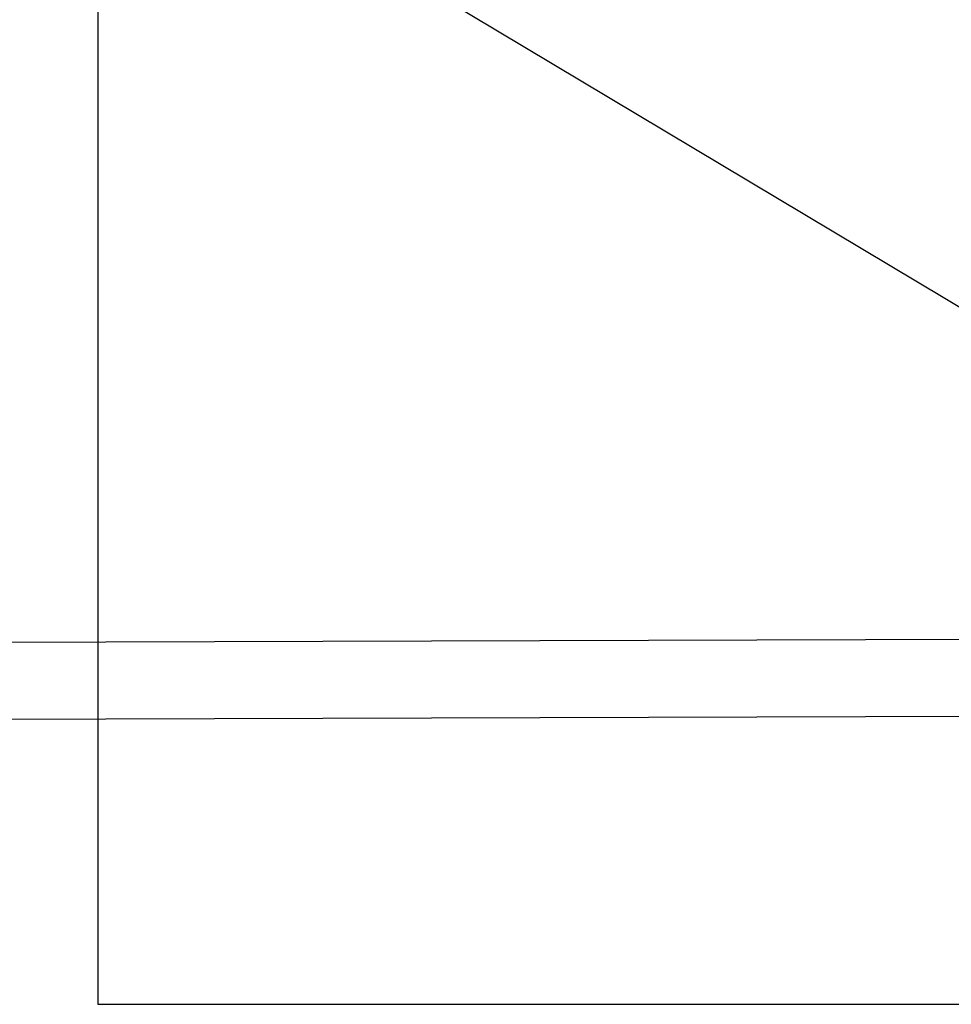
# Model space of a CAD drawing. Header units: metres. Extents: x -2 to 57.6, y -0.5 to 41.5.
# Tile 15 of 41: x 13.596 to 14.103, y 30.669 to 31.205. Entities that reach past the tile are written whole.
import ezdxf

# ---------------------------------------------------------------- set-up
doc = ezdxf.new("R2010")
doc.units = ezdxf.units.M
doc.layers.add('ITB_XXX_xRef', color=251, linetype='Continuous')

# ---------------------------------------------------------------- blocks, each defined once
blk = doc.blocks.new('ITB_1003-ID-102-8-535-128')
at = {"layer": 'ITB_XXX_xRef', "lineweight": 25}
blk.add_line((209.13788, 179.10711), (221.90038, 179.10711), dxfattribs=at)
at = {"lineweight": 25}
blk.add_wipeout([(223.80871, 179.34972), (207.8254, 179.30042), (207.8254, 179.25856), (223.80156, 179.30784), (223.80871, 179.31805)], dxfattribs=at).dxf.layer = 'ITB_XXX_xRef'
at = {"layer": 'ITB_XXX_xRef', "lineweight": 25}
for p, q in [((209.13788, 182.63399), (209.13788, 179.10711)), ((209.85085, 179.34105), (207.84199, 180.54308)), ((223.81093, 179.34973), (207.8254, 179.30042)), ((223.80871, 179.34972), (207.8254, 179.30042)), ((207.8254, 179.25856), (223.80156, 179.30784)), ((207.8254, 179.25856), (223.80156, 179.30784))]:
    blk.add_line(p, q, dxfattribs=at)

msp = doc.modelspace()

# ---------------------------------------------------------------- block references
at = {"layer": 'ITB_XXX_xRef', "lineweight": 25}
msp.add_blockref('ITB_1003-ID-102-8-535-128', (-195.49988, -148.4381), dxfattribs=at)

doc.saveas('drawing.dxf')
